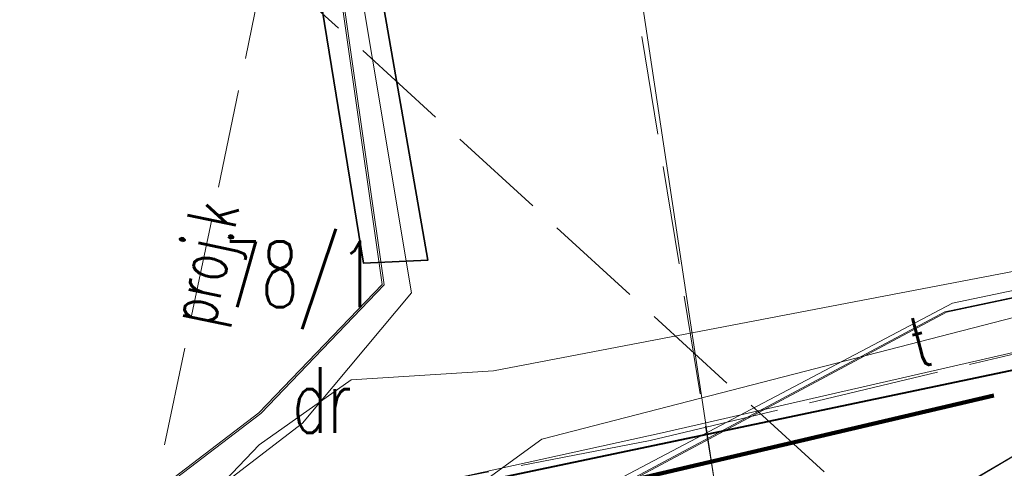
# Model space of a CAD drawing. Header units: metres. Extents: x 6567444 to 13135881, y 5574237 to 11149086.
# Tile 111 of 212: x 6567820 to 6567835, y 5574558 to 5574565. Entities that reach past the tile are written whole.
import ezdxf
from ezdxf.enums import TextEntityAlignment as Align

# ---------------------------------------------------------------- set-up
doc = ezdxf.new("R2010")
doc.units = ezdxf.units.M
for name, pattern in [('_MDCP$0$2.0_1.0', [3, 2, -1]), ('_MDCP$0$L_0_04', [1.5, 1, -0.5]), ('_MDCP$0$L_2_50', [2.5, 2, -0.5]), ('_MDCP$1$L_0_06', [2, 1.5, -0.5]), ('GE.I.6640.1.468.2024_MDCP_dodatkowe pomiary_12.03.2026$0$2.0_1.0', [3, 2, -1]), ('GE.I.6640.1.468.2024_MDCP_dodatkowe pomiary_12.03.2026$0$L_0_04', [1.5, 1, -0.5]), ('GE.I.6640.1.468.2024_MDCP_dodatkowe pomiary_12.03.2026$0$L_0_06', [2, 1.5, -0.5]), ('GE.I.6640.1.468.2024_MDCP_dodatkowe pomiary_12.03.2026$0$L_2_50', [2.5, 2, -0.5])]:
    doc.linetypes.add(name, pattern=pattern)
for name, color, linetype, lineweight in [('_MDCP$0$EGB_DzialkaEwidencyjna', 7, 'Continuous', 18), ('_MDCP$0$EGB_KonturUzytkuGruntowego', 92, 'Continuous', 18), ('_MDCP$0$GES_PrzewodElektroenergetyczny', 1, 'Continuous', 18), ('_MDCP$0$GES_PrzewodElektroenergetyczny_Projektowany', 7, 'Continuous', 18), ('_MDCP$0$GES_PrzewodKanalizacyjny_Projektowany', 7, 'Continuous', 18), ('_MDCP$0$GES_PrzewodTelekomunikacyjny', 30, 'Continuous', 18), ('_MDCP$0$GES_UrzadzeniaTowarzyszczaceLiniowe', 7, 'Continuous', 18), ('_MDCP$0$MP_LINIE_REGULAC', 135, 'Continuous', 40), ('_MDCP$0$OT_Komunikacja', 7, 'Continuous', 18), ('_MDCP$0$OT_ZagospodarowanieTerenu', 7, 'Continuous', 18), ('_MDCP$0$Z_ZAKRES', 214, 'Continuous', 90), ('_MDCP$1$GES_PrzewodKanalizacyjny', 36, 'Continuous', 18), ('GE.I.6640.1.468.2024_MDCP_dodatkowe pomiary_12.03.2026$0$EGB_DzialkaEwidencyjna', 7, 'Continuous', 18), ('GE.I.6640.1.468.2024_MDCP_dodatkowe pomiary_12.03.2026$0$EGB_KonturUzytkuGruntowego', 92, 'Continuous', 18), ('GE.I.6640.1.468.2024_MDCP_dodatkowe pomiary_12.03.2026$0$GES_PrzewodElektroenergetyczny', 1, 'Continuous', 18), ('GE.I.6640.1.468.2024_MDCP_dodatkowe pomiary_12.03.2026$0$GES_PrzewodElektroenergetyczny_Projektowany', 7, 'Continuous', 18), ('GE.I.6640.1.468.2024_MDCP_dodatkowe pomiary_12.03.2026$0$GES_PrzewodKanalizacyjny', 36, 'Continuous', 18), ('GE.I.6640.1.468.2024_MDCP_dodatkowe pomiary_12.03.2026$0$GES_PrzewodKanalizacyjny_Projektowany', 7, 'Continuous', 18), ('GE.I.6640.1.468.2024_MDCP_dodatkowe pomiary_12.03.2026$0$GES_PrzewodTelekomunikacyjny', 30, 'Continuous', 18), ('GE.I.6640.1.468.2024_MDCP_dodatkowe pomiary_12.03.2026$0$GES_UrzadzeniaTowarzyszczaceLiniowe', 7, 'Continuous', 18), ('GE.I.6640.1.468.2024_MDCP_dodatkowe pomiary_12.03.2026$0$MP_LINIE_REGULAC', 135, 'Continuous', 40), ('GE.I.6640.1.468.2024_MDCP_dodatkowe pomiary_12.03.2026$0$OT_Komunikacja', 7, 'Continuous', 18), ('GE.I.6640.1.468.2024_MDCP_dodatkowe pomiary_12.03.2026$0$OT_ZagospodarowanieTerenu', 7, 'Continuous', 18), ('GE.I.6640.1.468.2024_MDCP_dodatkowe pomiary_12.03.2026$0$Z_ZAKRES', 214, 'Continuous', 90)]:
    doc.layers.add(name, color=color, linetype=linetype, lineweight=lineweight)
doc.layers.add('FORMA - Arch 01 - PZT 1 Strefy', color=7, linetype='Continuous')
doc.styles.add('_MDCP$0$STANDARD', font='simplex.shx')
doc.styles.add('GE.I.6640.1.468.2024_MDCP_dodatkowe pomiary_12.03.2026$0$STANDARD', font='simplex.shx')

# ---------------------------------------------------------------- blocks, each defined once
blk = doc.blocks.new('_MDCP')
at = {"layer": '_MDCP$0$GES_PrzewodElektroenergetyczny', "color": 1, "linetype": 'Continuous', "lineweight": 18}
for points in [[(6567943.254, 5574582.239), (6567909.127, 5574576.204), (6567889.67, 5574572.763), (6567874.092, 5574569.903), (6567866.549, 5574568.127), (6567863.2, 5574565.721), (6567847.979, 5574563.389), (6567834.386, 5574560.54), (6567829.197, 5574557.801), (6567825.396, 5574554.557), (6567825.286, 5574554.465), (6567823.983, 5574553.351), (6567823.887, 5574553.328), (6567823.56, 5574553.266), (6567822.367, 5574553.026), (6567822.149, 5574553.016), (6567821.707, 5574552.996), (6567817.963, 5574552.826), (6567817.484, 5574552.804), (6567812.181, 5574552.562), (6567800.221, 5574552.715), (6567799.811, 5574552.733), (6567793.499, 5574551.393)], [(6567873.65, 5574564.68), (6567858.185, 5574560.669), (6567842.81, 5574557.22), (6567841.652, 5574557.736), (6567838.02, 5574560.82), (6567836.97, 5574561.34), (6567827.408, 5574559.513), (6567825.24, 5574559.375), (6567823.842, 5574558.387), (6567822.303, 5574556.767), (6567821.25, 5574553.7), (6567820.388, 5574552.522), (6567818.508, 5574550.958), (6567817.589, 5574547.746), (6567816.52, 5574541.4), (6567814.783, 5574530.308), (6567815.18, 5574526.62), (6567815.46, 5574522.32), (6567816.83, 5574517.28), (6567816.455, 5574514.619), (6567815.516, 5574513.797), (6567802.55, 5574511.616)], [(6567873.65, 5574564.68), (6567858.185, 5574560.669), (6567842.81, 5574557.22), (6567841.652, 5574557.736), (6567838.02, 5574560.82), (6567836.97, 5574561.34), (6567827.408, 5574559.513), (6567825.24, 5574559.375), (6567823.842, 5574558.387), (6567822.303, 5574556.767), (6567821.25, 5574553.7), (6567820.388, 5574552.522), (6567818.508, 5574550.958), (6567817.589, 5574547.746), (6567816.52, 5574541.4), (6567814.783, 5574530.308), (6567815.18, 5574526.62), (6567815.46, 5574522.32), (6567816.83, 5574517.28), (6567816.455, 5574514.619), (6567815.516, 5574513.797), (6567802.55, 5574511.616)], [(6567821.689, 5574574.676), (6567824.614, 5574569.975), (6567824.749, 5574569.163), (6567824.869, 5574568.446), (6567824.96, 5574567.901), (6567826.159, 5574560.699), (6567824.503, 5574558.716), (6567818.43, 5574554.059), (6567817.963, 5574552.826), (6567817.933, 5574552.746), (6567810.864, 5574534.061), (6567809.989, 5574533.009), (6567809.88, 5574530.991), (6567810.579, 5574524.841), (6567813.857, 5574512.476), (6567813.279, 5574511.663)], [(6567821.689, 5574574.676), (6567824.614, 5574569.975), (6567824.749, 5574569.163), (6567824.869, 5574568.446), (6567824.96, 5574567.901), (6567826.159, 5574560.699), (6567824.503, 5574558.716), (6567818.43, 5574554.059), (6567817.963, 5574552.826), (6567817.933, 5574552.746), (6567810.864, 5574534.061), (6567809.989, 5574533.009), (6567809.88, 5574530.991), (6567810.579, 5574524.841), (6567813.857, 5574512.476), (6567813.369, 5574511.714)], [(6567800.692, 5574519.783), (6567802.691, 5574520.352), (6567810.825, 5574522.717), (6567810.186, 5574524.89), (6567809.445, 5574530.757), (6567809.707, 5574533.18), (6567810.517, 5574534.255), (6567811.265, 5574536.072), (6567818.154, 5574554.51), (6567823.868, 5574558.864), (6567825.744, 5574560.817), (6567824.722, 5574567.97), (6567816.288, 5574566.225), (6567812.943, 5574566.807), (6567806.543, 5574571.827)], [(6567806.525, 5574571.824), (6567812.913, 5574566.813), (6567816.258, 5574566.232), (6567824.701, 5574567.978), (6567824.712, 5574567.844), (6567825.715, 5574560.823), (6567823.839, 5574558.871), (6567818.124, 5574554.515), (6567817.484, 5574552.804), (6567817.454, 5574552.724), (6567811.233, 5574536.077), (6567810.486, 5574534.259), (6567809.675, 5574533.185), (6567809.413, 5574530.761), (6567810.153, 5574524.894), (6567810.792, 5574522.721), (6567810.901, 5574522.304), (6567813.402, 5574512.663), (6567813.006, 5574512.003), (6567811.262, 5574510.689), (6567805.592, 5574509.535), (6567805.478, 5574509.512)], [(6567793.655, 5574550.711), (6567800.35, 5574552.06), (6567829.97, 5574558.57), (6567842.31, 5574561.39), (6567850.66, 5574562.54), (6567860.88, 5574565.16), (6567864.36, 5574564.78), (6567874.76, 5574567.79), (6567876.7, 5574569.8), (6567879.43, 5574570.97), (6567880.48, 5574571.46), (6567881.27, 5574571.67)], [(6567793.654, 5574550.715), (6567800.35, 5574552.06), (6567829.97, 5574558.57), (6567842.31, 5574561.39), (6567850.66, 5574562.54), (6567860.88, 5574565.16), (6567864.36, 5574564.78), (6567874.76, 5574567.79), (6567876.7, 5574569.8), (6567879.43, 5574570.97)], [(6567793.506, 5574551.362), (6567799.783, 5574552.712), (6567800.221, 5574552.715), (6567811.977, 5574552.47), (6567815.866, 5574552.65), (6567817.454, 5574552.724), (6567817.933, 5574552.746), (6567821.573, 5574552.914), (6567821.696, 5574552.936), (6567822.149, 5574553.016), (6567823.56, 5574553.266), (6567823.887, 5574553.328), (6567825.286, 5574554.465), (6567825.396, 5574554.557), (6567829.332, 5574557.775), (6567834.269, 5574560.409), (6567848.172, 5574563.348), (6567863.152, 5574565.67), (6567866.512, 5574567.994), (6567866.79, 5574568.09)], [(6567866.79, 5574568.09), (6567866.542, 5574567.987), (6567863.181, 5574565.664), (6567848.2, 5574563.341), (6567834.297, 5574560.402), (6567829.361, 5574557.768), (6567823.918, 5574553.318), (6567821.603, 5574552.908), (6567815.896, 5574552.644), (6567812.008, 5574552.464), (6567799.814, 5574552.707), (6567793.509, 5574551.351)]]:
    blk.add_lwpolyline(points, dxfattribs=at)
at = {"layer": '_MDCP$0$GES_PrzewodElektroenergetyczny_Projektowany', "color": 1, "linetype": '_MDCP$0$L_2_50', "lineweight": 18}
blk.add_lwpolyline([(6567943.412, 5574581.367), (6567943.17, 5574581.32), (6567913.09, 5574576.12), (6567888.01, 5574572.01), (6567877.14, 5574569.91), (6567875.36, 5574567.7), (6567875.01, 5574566.91), (6567863.39, 5574564.59), (6567846.75, 5574561.93), (6567839.02, 5574560.65), (6567829.79, 5574558.45), (6567816.07, 5574555.81), (6567793.454, 5574551.595)], dxfattribs=at)
at = {"layer": '_MDCP$0$GES_PrzewodKanalizacyjny_Projektowany', "color": 36, "linetype": '_MDCP$1$L_0_06', "lineweight": 18}
for points in [[(6567802.897, 5574571.142), (6567804.15, 5574570.77), (6567822.57, 5574570.72), (6567823.94, 5574565.73), (6567834.83, 5574555.79), (6567851.21, 5574561.61), (6567874.07, 5574567.2), (6567898.27, 5574572.78), (6567918.59, 5574577.15), (6567936.88, 5574581.42)], [(6567832.48, 5574547.32), (6567829.36, 5574566.46), (6567832.261, 5574576.664)]]:
    blk.add_lwpolyline(points, dxfattribs=at)
at = {"layer": '_MDCP$0$GES_PrzewodKanalizacyjny_Projektowany', "color": 36, "linetype": '_MDCP$1$L_0_06', "lineweight": 18, "flags": 128}
blk.add_lwpolyline([(6567823.94, 5574565.73), (6567822.03, 5574556.59)], dxfattribs=at)
at = {"layer": '_MDCP$0$GES_PrzewodTelekomunikacyjny', "color": 30, "linetype": 'Continuous', "lineweight": 18, "flags": 128}
for points in [[(6567839.637, 5574561.438), (6567828.143, 5574558.47)], [(6567828.143, 5574558.47), (6567824.466, 5574555.802)]]:
    blk.add_lwpolyline(points, dxfattribs=at)
at = {"layer": '_MDCP$0$GES_UrzadzeniaTowarzyszczaceLiniowe', "color": 7, "linetype": 'Continuous', "lineweight": 35, "flags": 128}
blk.add_lwpolyline([(6567824.071, 5574569.501), (6567824.926, 5574569.683), (6567826.406, 5574561.193), (6567825.431, 5574561.147), (6567824.071, 5574569.501)], dxfattribs=at)
at = {"layer": '_MDCP$0$MP_LINIE_REGULAC', "linetype": 'Continuous'}
blk.add_lwpolyline([(6567822.725, 5574553.2), (6567826.384, 5574557.65), (6567847.196, 5574562.02), (6567843.244, 5574578.73)], dxfattribs=at)
at = {"layer": '_MDCP$0$OT_Komunikacja', "color": 7, "linetype": '_MDCP$1$L_0_06', "lineweight": 18}
blk.add_lwpolyline([(6567870.69, 5574567.61), (6567854.92, 5574563.97), (6567850.42, 5574563.07), (6567847.84, 5574562.43), (6567842.08, 5574560.99), (6567840.14, 5574560.43), (6567838.28, 5574559.74), (6567836.48, 5574558.91), (6567834.74, 5574557.88), (6567833.15, 5574556.73), (6567831.64, 5574555.37), (6567830.23, 5574553.94), (6567829, 5574552.37), (6567807.49, 5574557.68), (6567808.795, 5574564.52), (6567812.22, 5574565.02), (6567813.716, 5574565.299), (6567818.846, 5574566.258), (6567831.918, 5574568.701), (6567838.5, 5574569.98), (6567852.66, 5574572.75), (6567861.62, 5574574.56), (6567874.02, 5574577.02)], dxfattribs=at)
at = {"layer": '_MDCP$0$OT_Komunikacja', "color": 7, "linetype": 'Continuous', "lineweight": 25, "flags": 128}
blk.add_lwpolyline([(6567824.25, 5574529.43), (6567824.08, 5574532.42), (6567824.01, 5574536.4), (6567824.25, 5574539.41), (6567825.44, 5574545.29), (6567826.09, 5574547.18), (6567826.92, 5574548.98), (6567827.87, 5574550.71), (6567829, 5574552.37), (6567830.23, 5574553.94), (6567831.64, 5574555.37), (6567833.15, 5574556.73), (6567834.74, 5574557.88), (6567836.48, 5574558.91), (6567838.28, 5574559.74), (6567840.14, 5574560.43), (6567842.08, 5574560.99), (6567847.84, 5574562.43), (6567850.42, 5574563.07), (6567851, 5574562.82), (6567857.08, 5574558.64), (6567878.36, 5574563.51)], dxfattribs=at)
at = {"layer": '_MDCP$0$OT_ZagospodarowanieTerenu', "color": 7, "linetype": '_MDCP$0$L_0_04', "lineweight": 18, "flags": 128}
blk.add_lwpolyline([(6567847.84, 5574562.43), (6567849.24, 5574556.86), (6567829, 5574552.37), (6567830.23, 5574553.94), (6567831.64, 5574555.37), (6567833.15, 5574556.73), (6567834.74, 5574557.88), (6567836.48, 5574558.91), (6567838.28, 5574559.74), (6567840.14, 5574560.43), (6567842.08, 5574560.99)], close=True, dxfattribs=at)
at = {"layer": '_MDCP$0$Z_ZAKRES', "linetype": '_MDCP$0$2.0_1.0', "lineweight": 140, "ltscale": 3}
blk.add_lwpolyline([(6567820.407, 5574555.719), (6567847.232, 5574561.997), (6567929.356, 5574581.206), (6567956.443, 5574443.911), (6567955.827, 5574425.481), (6567951.015, 5574407.07), (6567933.777, 5574381.866), (6567907.312, 5574367.318), (6567855.739, 5574355.65), (6567852.582, 5574378.747), (6567848.105, 5574411.572), (6567841.693, 5574438.994), (6567818.946, 5574517.253)], close=True, dxfattribs=at)
at = {"layer": '_MDCP$1$GES_PrzewodKanalizacyjny', "color": 36, "linetype": 'Continuous', "lineweight": 18, "flags": 128}
blk.add_lwpolyline([(6567832.359, 5574547.28), (6567832.26, 5574547.91), (6567829.58, 5574565.69), (6567829.44, 5574566.65)], dxfattribs=at)
at = {"layer": '_MDCP$0$EGB_DzialkaEwidencyjna', "lineweight": 20, "style": '_MDCP$0$STANDARD', "width": 0.66}
blk.add_text('78/1', height=1, dxfattribs=at).set_placement((6567824.47, 5574560.98), align=Align.MIDDLE_CENTER)
at = {"layer": '_MDCP$0$EGB_KonturUzytkuGruntowego', "lineweight": 20, "style": '_MDCP$0$STANDARD', "width": 0.66}
blk.add_text('dr', height=1, dxfattribs=at).set_placement((6567824.797, 5574559.067), align=Align.MIDDLE_CENTER)
at = {"layer": '_MDCP$0$GES_PrzewodKanalizacyjny_Projektowany', "color": 36, "lineweight": 15, "style": '_MDCP$0$STANDARD', "width": 0.66}
blk.add_text('proj.k', height=0.75, rotation=-281.8, dxfattribs=at).set_placement((6567822.985, 5574561.16), align=Align.MIDDLE_CENTER)
at = {"layer": '_MDCP$0$GES_PrzewodTelekomunikacyjny', "color": 30, "lineweight": 15, "style": '_MDCP$0$STANDARD', "width": 0.66}
blk.add_text('t', height=0.75, rotation=-345.5, dxfattribs=at).set_placement((6567833.89, 5574559.954), align=Align.MIDDLE_CENTER)
blk = doc.blocks.new('GE.I.6640.1.468.2024_MDCP_dodatkowe pomiary_12.03.2026')
at = {"layer": 'GE.I.6640.1.468.2024_MDCP_dodatkowe pomiary_12.03.2026$0$GES_PrzewodElektroenergetyczny', "color": 1, "linetype": 'Continuous', "lineweight": 18}
for points in [[(6567943.254, 5574582.239), (6567909.127, 5574576.204), (6567889.67, 5574572.763), (6567874.092, 5574569.903), (6567866.549, 5574568.127), (6567863.2, 5574565.721), (6567847.979, 5574563.389), (6567834.386, 5574560.54), (6567829.197, 5574557.801), (6567825.396, 5574554.557), (6567825.286, 5574554.465), (6567823.983, 5574553.351), (6567823.887, 5574553.328), (6567823.56, 5574553.266), (6567822.367, 5574553.026), (6567822.149, 5574553.016), (6567821.707, 5574552.996), (6567817.963, 5574552.826), (6567817.484, 5574552.804), (6567812.181, 5574552.562), (6567800.221, 5574552.715), (6567799.811, 5574552.733), (6567793.499, 5574551.393)], [(6567873.65, 5574564.68), (6567858.185, 5574560.669), (6567842.81, 5574557.22), (6567841.652, 5574557.736), (6567838.02, 5574560.82), (6567836.97, 5574561.34), (6567827.408, 5574559.513), (6567825.24, 5574559.375), (6567823.842, 5574558.387), (6567822.303, 5574556.767), (6567821.25, 5574553.7), (6567820.388, 5574552.522), (6567818.508, 5574550.958), (6567817.589, 5574547.746), (6567816.52, 5574541.4), (6567814.783, 5574530.308), (6567815.18, 5574526.62), (6567815.46, 5574522.32), (6567816.83, 5574517.28), (6567816.455, 5574514.619), (6567815.516, 5574513.797), (6567802.55, 5574511.616)], [(6567873.65, 5574564.68), (6567858.185, 5574560.669), (6567842.81, 5574557.22), (6567841.652, 5574557.736), (6567838.02, 5574560.82), (6567836.97, 5574561.34), (6567827.408, 5574559.513), (6567825.24, 5574559.375), (6567823.842, 5574558.387), (6567822.303, 5574556.767), (6567821.25, 5574553.7), (6567820.388, 5574552.522), (6567818.508, 5574550.958), (6567817.589, 5574547.746), (6567816.52, 5574541.4), (6567814.783, 5574530.308), (6567815.18, 5574526.62), (6567815.46, 5574522.32), (6567816.83, 5574517.28), (6567816.455, 5574514.619), (6567815.516, 5574513.797), (6567802.55, 5574511.616)], [(6567821.689, 5574574.676), (6567824.614, 5574569.975), (6567824.749, 5574569.163), (6567824.869, 5574568.446), (6567824.96, 5574567.901), (6567826.159, 5574560.699), (6567824.503, 5574558.716), (6567818.43, 5574554.059), (6567817.963, 5574552.826), (6567817.933, 5574552.746), (6567810.864, 5574534.061), (6567809.989, 5574533.009), (6567809.88, 5574530.991), (6567810.579, 5574524.841), (6567813.857, 5574512.476), (6567813.279, 5574511.663)], [(6567821.689, 5574574.676), (6567824.614, 5574569.975), (6567824.749, 5574569.163), (6567824.869, 5574568.446), (6567824.96, 5574567.901), (6567826.159, 5574560.699), (6567824.503, 5574558.716), (6567818.43, 5574554.059), (6567817.963, 5574552.826), (6567817.933, 5574552.746), (6567810.864, 5574534.061), (6567809.989, 5574533.009), (6567809.88, 5574530.991), (6567810.579, 5574524.841), (6567813.857, 5574512.476), (6567813.369, 5574511.714)], [(6567800.692, 5574519.783), (6567802.691, 5574520.352), (6567810.825, 5574522.717), (6567810.186, 5574524.89), (6567809.445, 5574530.757), (6567809.707, 5574533.18), (6567810.517, 5574534.255), (6567811.265, 5574536.072), (6567818.154, 5574554.51), (6567823.868, 5574558.864), (6567825.744, 5574560.817), (6567824.722, 5574567.97), (6567816.288, 5574566.225), (6567812.943, 5574566.807), (6567806.543, 5574571.827)], [(6567806.525, 5574571.824), (6567812.913, 5574566.813), (6567816.258, 5574566.232), (6567824.701, 5574567.978), (6567824.712, 5574567.844), (6567825.715, 5574560.823), (6567823.839, 5574558.871), (6567818.124, 5574554.515), (6567817.484, 5574552.804), (6567817.454, 5574552.724), (6567811.233, 5574536.077), (6567810.486, 5574534.259), (6567809.675, 5574533.185), (6567809.413, 5574530.761), (6567810.153, 5574524.894), (6567810.792, 5574522.721), (6567810.901, 5574522.304), (6567813.402, 5574512.663), (6567813.006, 5574512.003), (6567811.262, 5574510.689), (6567805.592, 5574509.535), (6567805.478, 5574509.512)], [(6567793.655, 5574550.711), (6567800.35, 5574552.06), (6567829.97, 5574558.57), (6567842.31, 5574561.39), (6567850.66, 5574562.54), (6567860.88, 5574565.16), (6567864.36, 5574564.78), (6567874.76, 5574567.79), (6567876.7, 5574569.8), (6567879.43, 5574570.97), (6567880.48, 5574571.46), (6567881.27, 5574571.67)], [(6567793.654, 5574550.715), (6567800.35, 5574552.06), (6567829.97, 5574558.57), (6567842.31, 5574561.39), (6567850.66, 5574562.54), (6567860.88, 5574565.16), (6567864.36, 5574564.78), (6567874.76, 5574567.79), (6567876.7, 5574569.8), (6567879.43, 5574570.97)], [(6567793.506, 5574551.362), (6567799.783, 5574552.712), (6567800.221, 5574552.715), (6567811.977, 5574552.47), (6567815.866, 5574552.65), (6567817.454, 5574552.724), (6567817.933, 5574552.746), (6567821.573, 5574552.914), (6567821.696, 5574552.936), (6567822.149, 5574553.016), (6567823.56, 5574553.266), (6567823.887, 5574553.328), (6567825.286, 5574554.465), (6567825.396, 5574554.557), (6567829.332, 5574557.775), (6567834.269, 5574560.409), (6567848.172, 5574563.348), (6567863.152, 5574565.67), (6567866.512, 5574567.994), (6567866.79, 5574568.09)], [(6567866.79, 5574568.09), (6567866.542, 5574567.987), (6567863.181, 5574565.664), (6567848.2, 5574563.341), (6567834.297, 5574560.402), (6567829.361, 5574557.768), (6567823.918, 5574553.318), (6567821.603, 5574552.908), (6567815.896, 5574552.644), (6567812.008, 5574552.464), (6567799.814, 5574552.707), (6567793.509, 5574551.351)]]:
    blk.add_lwpolyline(points, dxfattribs=at)
at = {"layer": 'GE.I.6640.1.468.2024_MDCP_dodatkowe pomiary_12.03.2026$0$GES_PrzewodElektroenergetyczny_Projektowany', "color": 1, "linetype": 'GE.I.6640.1.468.2024_MDCP_dodatkowe pomiary_12.03.2026$0$L_2_50', "lineweight": 18}
blk.add_lwpolyline([(6567943.412, 5574581.367), (6567943.17, 5574581.32), (6567913.09, 5574576.12), (6567888.01, 5574572.01), (6567877.14, 5574569.91), (6567875.36, 5574567.7), (6567875.01, 5574566.91), (6567863.39, 5574564.59), (6567846.75, 5574561.93), (6567839.02, 5574560.65), (6567829.79, 5574558.45), (6567816.07, 5574555.81), (6567793.454, 5574551.595)], dxfattribs=at)
at = {"layer": 'GE.I.6640.1.468.2024_MDCP_dodatkowe pomiary_12.03.2026$0$GES_PrzewodKanalizacyjny', "color": 36, "linetype": 'Continuous', "lineweight": 18, "flags": 128}
blk.add_lwpolyline([(6567832.359, 5574547.28), (6567832.26, 5574547.91), (6567829.58, 5574565.69), (6567829.44, 5574566.65)], dxfattribs=at)
at = {"layer": 'GE.I.6640.1.468.2024_MDCP_dodatkowe pomiary_12.03.2026$0$GES_PrzewodKanalizacyjny_Projektowany', "color": 36, "linetype": 'GE.I.6640.1.468.2024_MDCP_dodatkowe pomiary_12.03.2026$0$L_0_06', "lineweight": 18}
for points in [[(6567802.897, 5574571.142), (6567804.15, 5574570.77), (6567822.57, 5574570.72), (6567823.94, 5574565.73), (6567834.83, 5574555.79), (6567851.21, 5574561.61), (6567874.07, 5574567.2), (6567898.27, 5574572.78), (6567918.59, 5574577.15), (6567936.88, 5574581.42)], [(6567832.48, 5574547.32), (6567829.36, 5574566.46), (6567832.261, 5574576.664)]]:
    blk.add_lwpolyline(points, dxfattribs=at)
at = {"layer": 'GE.I.6640.1.468.2024_MDCP_dodatkowe pomiary_12.03.2026$0$GES_PrzewodKanalizacyjny_Projektowany', "color": 36, "linetype": 'GE.I.6640.1.468.2024_MDCP_dodatkowe pomiary_12.03.2026$0$L_0_06', "lineweight": 18, "flags": 128}
blk.add_lwpolyline([(6567823.94, 5574565.73), (6567822.03, 5574556.59)], dxfattribs=at)
at = {"layer": 'GE.I.6640.1.468.2024_MDCP_dodatkowe pomiary_12.03.2026$0$GES_PrzewodTelekomunikacyjny', "color": 30, "linetype": 'Continuous', "lineweight": 18, "flags": 128}
for points in [[(6567839.637, 5574561.438), (6567828.143, 5574558.47)], [(6567828.143, 5574558.47), (6567824.466, 5574555.802)]]:
    blk.add_lwpolyline(points, dxfattribs=at)
at = {"layer": 'GE.I.6640.1.468.2024_MDCP_dodatkowe pomiary_12.03.2026$0$GES_UrzadzeniaTowarzyszczaceLiniowe', "color": 7, "linetype": 'Continuous', "lineweight": 35, "flags": 128}
blk.add_lwpolyline([(6567824.071, 5574569.501), (6567824.926, 5574569.683), (6567826.406, 5574561.193), (6567825.431, 5574561.147), (6567824.071, 5574569.501)], dxfattribs=at)
at = {"layer": 'GE.I.6640.1.468.2024_MDCP_dodatkowe pomiary_12.03.2026$0$MP_LINIE_REGULAC', "linetype": 'Continuous'}
blk.add_lwpolyline([(6567822.725, 5574553.2), (6567826.384, 5574557.65), (6567847.196, 5574562.02), (6567843.244, 5574578.73)], dxfattribs=at)
at = {"layer": 'GE.I.6640.1.468.2024_MDCP_dodatkowe pomiary_12.03.2026$0$OT_Komunikacja', "color": 7, "linetype": 'GE.I.6640.1.468.2024_MDCP_dodatkowe pomiary_12.03.2026$0$L_0_06', "lineweight": 18}
blk.add_lwpolyline([(6567870.69, 5574567.61), (6567854.92, 5574563.97), (6567850.42, 5574563.07), (6567847.84, 5574562.43), (6567842.08, 5574560.99), (6567840.14, 5574560.43), (6567838.28, 5574559.74), (6567836.48, 5574558.91), (6567834.74, 5574557.88), (6567833.15, 5574556.73), (6567831.64, 5574555.37), (6567830.23, 5574553.94), (6567829, 5574552.37), (6567807.49, 5574557.68), (6567808.795, 5574564.52), (6567812.22, 5574565.02), (6567813.716, 5574565.299), (6567818.846, 5574566.258), (6567831.918, 5574568.701), (6567838.5, 5574569.98), (6567852.66, 5574572.75), (6567861.62, 5574574.56), (6567874.02, 5574577.02)], dxfattribs=at)
at = {"layer": 'GE.I.6640.1.468.2024_MDCP_dodatkowe pomiary_12.03.2026$0$OT_Komunikacja', "color": 7, "linetype": 'Continuous', "lineweight": 25, "flags": 128}
blk.add_lwpolyline([(6567824.25, 5574529.43), (6567824.08, 5574532.42), (6567824.01, 5574536.4), (6567824.25, 5574539.41), (6567825.44, 5574545.29), (6567826.09, 5574547.18), (6567826.92, 5574548.98), (6567827.87, 5574550.71), (6567829, 5574552.37), (6567830.23, 5574553.94), (6567831.64, 5574555.37), (6567833.15, 5574556.73), (6567834.74, 5574557.88), (6567836.48, 5574558.91), (6567838.28, 5574559.74), (6567840.14, 5574560.43), (6567842.08, 5574560.99), (6567847.84, 5574562.43), (6567850.42, 5574563.07), (6567851, 5574562.82), (6567857.08, 5574558.64), (6567878.36, 5574563.51)], dxfattribs=at)
at = {"layer": 'GE.I.6640.1.468.2024_MDCP_dodatkowe pomiary_12.03.2026$0$OT_ZagospodarowanieTerenu', "color": 7, "linetype": 'GE.I.6640.1.468.2024_MDCP_dodatkowe pomiary_12.03.2026$0$L_0_04', "lineweight": 18, "flags": 128}
blk.add_lwpolyline([(6567847.84, 5574562.43), (6567849.24, 5574556.86), (6567829, 5574552.37), (6567830.23, 5574553.94), (6567831.64, 5574555.37), (6567833.15, 5574556.73), (6567834.74, 5574557.88), (6567836.48, 5574558.91), (6567838.28, 5574559.74), (6567840.14, 5574560.43), (6567842.08, 5574560.99)], close=True, dxfattribs=at)
at = {"layer": 'GE.I.6640.1.468.2024_MDCP_dodatkowe pomiary_12.03.2026$0$Z_ZAKRES', "linetype": 'GE.I.6640.1.468.2024_MDCP_dodatkowe pomiary_12.03.2026$0$2.0_1.0', "lineweight": 140, "ltscale": 3}
blk.add_lwpolyline([(6567820.407, 5574555.719), (6567847.232, 5574561.997), (6567929.356, 5574581.206), (6567956.443, 5574443.911), (6567955.827, 5574425.481), (6567951.015, 5574407.07), (6567933.777, 5574381.866), (6567907.312, 5574367.318), (6567855.739, 5574355.65), (6567852.582, 5574378.747), (6567848.105, 5574411.572), (6567841.693, 5574438.994), (6567818.946, 5574517.253)], close=True, dxfattribs=at)
at = {"layer": 'GE.I.6640.1.468.2024_MDCP_dodatkowe pomiary_12.03.2026$0$EGB_DzialkaEwidencyjna', "lineweight": 20, "style": 'GE.I.6640.1.468.2024_MDCP_dodatkowe pomiary_12.03.2026$0$STANDARD', "width": 0.66}
blk.add_text('78/1', height=1, dxfattribs=at).set_placement((6567824.47, 5574560.98), align=Align.MIDDLE_CENTER)
at = {"layer": 'GE.I.6640.1.468.2024_MDCP_dodatkowe pomiary_12.03.2026$0$EGB_KonturUzytkuGruntowego', "lineweight": 20, "style": 'GE.I.6640.1.468.2024_MDCP_dodatkowe pomiary_12.03.2026$0$STANDARD', "width": 0.66}
blk.add_text('dr', height=1, dxfattribs=at).set_placement((6567824.797, 5574559.067), align=Align.MIDDLE_CENTER)
at = {"layer": 'GE.I.6640.1.468.2024_MDCP_dodatkowe pomiary_12.03.2026$0$GES_PrzewodKanalizacyjny_Projektowany', "color": 36, "lineweight": 15, "style": 'GE.I.6640.1.468.2024_MDCP_dodatkowe pomiary_12.03.2026$0$STANDARD', "width": 0.66}
blk.add_text('proj.k', height=0.75, rotation=-281.8, dxfattribs=at).set_placement((6567822.985, 5574561.16), align=Align.MIDDLE_CENTER)
at = {"layer": 'GE.I.6640.1.468.2024_MDCP_dodatkowe pomiary_12.03.2026$0$GES_PrzewodTelekomunikacyjny', "color": 30, "lineweight": 15, "style": 'GE.I.6640.1.468.2024_MDCP_dodatkowe pomiary_12.03.2026$0$STANDARD', "width": 0.66}
blk.add_text('t', height=0.75, rotation=-345.5, dxfattribs=at).set_placement((6567833.89, 5574559.954), align=Align.MIDDLE_CENTER)

msp = doc.modelspace()

# ---------------------------------------------------------------- block references
at = {"layer": 'Defpoints'}
msp.add_blockref('GE.I.6640.1.468.2024_MDCP_dodatkowe pomiary_12.03.2026', (0, 0), dxfattribs=at)

# ---------------------------------------------------------------- next in the draw order: block references
msp.add_blockref('_MDCP', (0, 0))

# ---------------------------------------------------------------- next in the draw order: hatches: boundary and pattern name
at = {"layer": 'FORMA - Arch 01 - PZT 1 Strefy', "linetype": 'Continuous', "lineweight": 0, "true_color": 0x577933}
h = msp.add_hatch(dxfattribs=at)
h.set_pattern_fill('ANSI31', color=77, scale=3, style=0)
h.set_pattern_definition([(45, (0, 0), (-0.265165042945, 0.265165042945), [])])
h.paths.add_polyline_path([(6567829, 5574517.24), (6567842.398, 5574471.118), (6567844.165, 5574471.632), (6567846.931, 5574462.111), (6567846.967, 5574484.472), (6567835.736, 5574536.73), (6567846.642, 5574539.074), (6567844.864, 5574547.35), (6567918.571, 5574563.191), (6567935.605, 5574483.933), (6567930.975, 5574476.768), (6567931.227, 5574475.595), (6567933.57, 5574476.098, 0.216609), (6567938.884, 5574480.085), (6567921.55, 5574567.86), (6567849.267, 5574550.953), (6567830.11, 5574546.47)])

doc.saveas('drawing.dxf')
